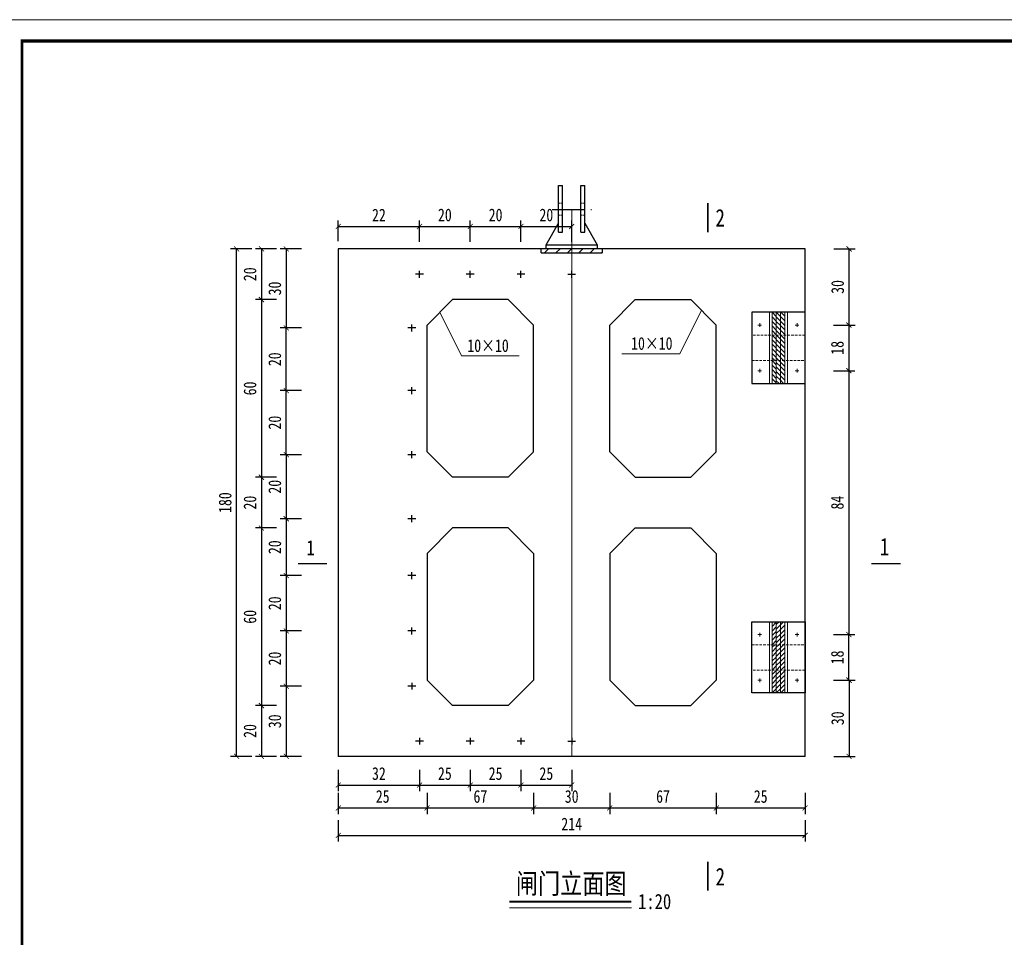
# Model space of a CAD drawing. Extents: x 36231 to 595326, y 3059 to 3871788.
# Tile 21 of 143: x 584598 to 584792, y 3863708 to 3863888. Entities that reach past the tile are written whole.
import ezdxf
from ezdxf.lldxf.tags import DXFTag

# ---------------------------------------------------------------- set-up
doc = ezdxf.new("R2010")
doc.units = 0
doc.header["$PDMODE"] = 32
doc.header["$PDSIZE"] = 0.2
doc.linetypes.add('CENTER', pattern=[50.8, 31.75, -6.35, 6.35, -6.35])
doc.linetypes.add('HIDDEN', pattern=[0.375, 0.25, -0.125])
doc.layers.get('0').update_dxf_attribs({"linetype": 'CONTINUOUS'})
doc.layers.get('Defpoints').update_dxf_attribs({"linetype": 'CONTINUOUS'})
for name, color, linetype, lineweight in [('0.13文字', 3, 'CONTINUOUS', 13), ('图框１', 5, 'CONTINUOUS', 60), ('文字层', 7, 'CONTINUOUS', 15), ('标注线', 7, 'CONTINUOUS', 18), ('细实线', 3, 'CONTINUOUS', 20), ('虚线', 251, 'HIDDEN', 15), ('轮廓西线', 1, 'CONTINUOUS', 15)]:
    doc.layers.add(name, color=color, linetype=linetype, lineweight=lineweight)
doc.layers.add('点划线', color=3, linetype='CENTER')
doc.styles.add('-仿宋_GB2312', font='仿宋_GB2312_0.ttf')
doc.styles.add('HZTXT', font='仿宋_GB2312_0.ttf', dxfattribs={"width": 0.8, "height": 2.5})
tags = doc.linetypes.add('DASHDOT2', pattern=[0.5, 0.25, -0.125, 0, -0.125]).pattern_tags.tags
tags[10:11] = [DXFTag(74, 4), DXFTag(75, 0), DXFTag(340, '0'), DXFTag(46, 1.0), DXFTag(50, 0.0), DXFTag(44, 0.0), DXFTag(45, 0.0)]
tags[8:9] = [DXFTag(74, 4), DXFTag(75, 0), DXFTag(340, '0'), DXFTag(46, 1.0), DXFTag(50, 0.0), DXFTag(44, 0.0), DXFTag(45, 0.0)]
tags[6:7] = [DXFTag(74, 4), DXFTag(75, 0), DXFTag(340, '0'), DXFTag(46, 1.0), DXFTag(50, 0.0), DXFTag(44, 0.0), DXFTag(45, 0.0)]
tags[4:5] = [DXFTag(74, 4), DXFTag(75, 0), DXFTag(340, '0'), DXFTag(46, 1.0), DXFTag(50, 0.0), DXFTag(44, 0.0), DXFTag(45, 0.0)]
doc.dimstyles.new('工作室标准标注', dxfattribs={"dimtxt": 2.5, "dimasz": 1, "dimexe": 1.2, "dimexo": 1.5, "dimgap": 1, "dimtad": 1, "dimdec": 1, "dimzin": 0, "dimdsep": 46, "dimtxsty": 'HZTXT', "dimblk": 'ARCHTICK', "dimcen": 0.09, "dimadec": 0, "dimazin": 0, "dimtfac": 0.09, "dimtdec": 1, "dimtofl": 0, "dimtmove": 2, "dimatfit": 3, "dimldrblk": 'ARCHTICK', "dimfxl": 3, "dimfxlon": 1, "dimtolj": 1, "dimtzin": 0, "dimarcsym": 0})
pattern_1 = [(45, (584746.85917, 3863755.76105), (-0.449013, 0.449013), [])]
pattern_2 = [(45, (584746.02583, 3863755.76105), (-0.449013, 0.449013), [])]
pattern_3 = [(315, (584746.85917, 3863830.76105), (-0.449013, -0.449013), [])]
pattern_4 = [(315, (584746.02583, 3863830.76105), (-0.449013, -0.449013), [])]

# ---------------------------------------------------------------- blocks, each defined once
blk = doc.blocks.new('_ARCHTICK')
at = {"color": 0, "linetype": 'ByBlock', "const_width": 0.15}
blk.add_lwpolyline([(-0.5, -0.5), (0.5, 0.5)], dxfattribs=at)
blk = doc.blocks.new('*D1807')
at = {"layer": 'Defpoints', "color": 0, "lineweight": 13}
for p in [(584750.96, 3863819.26), (584750.96, 3863767.26), (584761.15, 3863767.26)]:
    blk.add_point(p, dxfattribs=at)
at = {"layer": '细实线', "color": 0, "lineweight": -2}
for p, q in [((584758.15, 3863819.26), (584762.35, 3863819.26)), ((584761.15, 3863819.26), (584761.15, 3863767.26)), ((584758.15, 3863767.26), (584762.35, 3863767.26))]:
    blk.add_line(p, q, dxfattribs=at)
for p, rotation in [((584761.15, 3863819.26), 90), ((584761.15, 3863767.26), 270)]:
    blk.add_blockref('_ARCHTICK', p, dxfattribs=dict(at, rotation=rotation))
at = {"layer": '细实线', "color": 0, "lineweight": 9, "insert": (584758.9, 3863793.26), "char_height": 2.5, "attachment_point": 5, "rotation": 90, "style": 'HZTXT'}
blk.add_mtext('\\A1;84', dxfattribs=at)
blk = doc.blocks.new('*D1808')
at = {"layer": 'Defpoints', "color": 0, "lineweight": 13}
for p in [(584750.96, 3863758.26), (584752.53, 3863743.26), (584761.2, 3863743.26)]:
    blk.add_point(p, dxfattribs=at)
at = {"layer": '细实线', "color": 0, "lineweight": -2}
for p, q in [((584758.2, 3863758.26), (584762.4, 3863758.26)), ((584761.2, 3863758.26), (584761.2, 3863743.26)), ((584758.2, 3863743.26), (584762.4, 3863743.26))]:
    blk.add_line(p, q, dxfattribs=at)
for p, rotation in [((584761.2, 3863758.26), 90), ((584761.2, 3863743.26), 270)]:
    blk.add_blockref('_ARCHTICK', p, dxfattribs=dict(at, rotation=rotation))
at = {"layer": '细实线', "color": 0, "lineweight": 9, "insert": (584758.95, 3863750.76), "char_height": 2.5, "attachment_point": 5, "rotation": 90, "style": 'HZTXT'}
blk.add_mtext('\\A1;30', dxfattribs=at)
blk = doc.blocks.new('*D1810')
at = {"layer": 'Defpoints', "color": 0, "lineweight": 13}
for p in [(584752.53, 3863843.26), (584761.2, 3863843.26), (584750.96, 3863828.26)]:
    blk.add_point(p, dxfattribs=at)
at = {"layer": '细实线', "color": 0, "lineweight": -2}
for p, q in [((584758.2, 3863843.26), (584762.4, 3863843.26)), ((584761.2, 3863828.26), (584761.2, 3863843.26)), ((584758.2, 3863828.26), (584762.4, 3863828.26))]:
    blk.add_line(p, q, dxfattribs=at)
for p, rotation in [((584761.2, 3863843.26), 90), ((584761.2, 3863828.26), 270)]:
    blk.add_blockref('_ARCHTICK', p, dxfattribs=dict(at, rotation=rotation))
at = {"layer": '细实线', "color": 0, "lineweight": 9, "insert": (584758.95, 3863835.76), "char_height": 2.5, "attachment_point": 5, "rotation": 90, "style": 'HZTXT'}
blk.add_mtext('\\A1;30', dxfattribs=at)
blk = doc.blocks.new('*D1811')
at = {"layer": 'Defpoints', "color": 0, "lineweight": 13}
for p in [(584750.96, 3863828.26), (584750.96, 3863819.26), (584761.15, 3863819.26)]:
    blk.add_point(p, dxfattribs=at)
at = {"layer": '细实线', "color": 0, "lineweight": -2}
for p, q in [((584758.15, 3863828.26), (584762.35, 3863828.26)), ((584761.15, 3863828.26), (584761.15, 3863819.26)), ((584758.15, 3863819.26), (584762.35, 3863819.26))]:
    blk.add_line(p, q, dxfattribs=at)
for p, rotation in [((584761.15, 3863828.26), 90), ((584761.15, 3863819.26), 270)]:
    blk.add_blockref('_ARCHTICK', p, dxfattribs=dict(at, rotation=rotation))
at = {"layer": '细实线', "color": 0, "lineweight": 9, "insert": (584758.9, 3863823.76), "char_height": 2.5, "attachment_point": 5, "rotation": 90, "style": 'HZTXT'}
blk.add_mtext('\\A1;18', dxfattribs=at)
blk = doc.blocks.new('*D1870')
at = {"layer": 'Defpoints', "color": 0, "lineweight": 13}
for p in [(584660.53, 3863843.26), (584645.38, 3863833.26), (584683.03, 3863833.26)]:
    blk.add_point(p, dxfattribs=at)
at = {"layer": '细实线', "color": 0, "lineweight": -2}
for p, q in [((584648.38, 3863843.26), (584644.18, 3863843.26)), ((584645.38, 3863843.26), (584645.38, 3863833.26)), ((584648.38, 3863833.26), (584644.18, 3863833.26))]:
    blk.add_line(p, q, dxfattribs=at)
for p, rotation in [((584645.38, 3863843.26), 90), ((584645.38, 3863833.26), 270)]:
    blk.add_blockref('_ARCHTICK', p, dxfattribs=dict(at, rotation=rotation))
at = {"layer": '细实线', "color": 0, "lineweight": 9, "insert": (584643.13, 3863838.26), "char_height": 2.5, "attachment_point": 5, "rotation": 90, "style": 'HZTXT'}
blk.add_mtext('\\A1;20', dxfattribs=at)
blk = doc.blocks.new('*D1871')
at = {"layer": 'Defpoints', "color": 0, "lineweight": 13}
for p in [(584683.03, 3863833.26), (584645.38, 3863798.26), (584683.03, 3863798.26)]:
    blk.add_point(p, dxfattribs=at)
at = {"layer": '细实线', "color": 0, "lineweight": -2}
for p, q in [((584648.38, 3863833.26), (584644.18, 3863833.26)), ((584645.38, 3863833.26), (584645.38, 3863798.26)), ((584648.38, 3863798.26), (584644.18, 3863798.26))]:
    blk.add_line(p, q, dxfattribs=at)
for p, rotation in [((584645.38, 3863833.26), 90), ((584645.38, 3863798.26), 270)]:
    blk.add_blockref('_ARCHTICK', p, dxfattribs=dict(at, rotation=rotation))
at = {"layer": '细实线', "color": 0, "lineweight": 9, "insert": (584643.13, 3863815.76), "char_height": 2.5, "attachment_point": 5, "rotation": 90, "style": 'HZTXT'}
blk.add_mtext('\\A1;60', dxfattribs=at)
blk = doc.blocks.new('*D1872')
at = {"layer": 'Defpoints', "color": 0, "lineweight": 13}
for p in [(584683.03, 3863798.26), (584645.38, 3863788.26), (584683.03, 3863788.26)]:
    blk.add_point(p, dxfattribs=at)
at = {"layer": '细实线', "color": 0, "lineweight": -2}
for p, q in [((584648.38, 3863798.26), (584644.18, 3863798.26)), ((584645.38, 3863798.26), (584645.38, 3863788.26)), ((584648.38, 3863788.26), (584644.18, 3863788.26))]:
    blk.add_line(p, q, dxfattribs=at)
for p, rotation in [((584645.38, 3863798.26), 90), ((584645.38, 3863788.26), 270)]:
    blk.add_blockref('_ARCHTICK', p, dxfattribs=dict(at, rotation=rotation))
at = {"layer": '细实线', "color": 0, "lineweight": 9, "insert": (584643.13, 3863793.26), "char_height": 2.5, "attachment_point": 5, "rotation": 90, "style": 'HZTXT'}
blk.add_mtext('\\A1;20', dxfattribs=at)
blk = doc.blocks.new('*D1873')
at = {"layer": 'Defpoints', "color": 0, "lineweight": 13}
for p in [(584683.03, 3863788.26), (584645.38, 3863753.26), (584683.03, 3863753.26)]:
    blk.add_point(p, dxfattribs=at)
at = {"layer": '细实线', "color": 0, "lineweight": -2}
for p, q in [((584648.38, 3863788.26), (584644.18, 3863788.26)), ((584645.38, 3863788.26), (584645.38, 3863753.26)), ((584648.38, 3863753.26), (584644.18, 3863753.26))]:
    blk.add_line(p, q, dxfattribs=at)
for p, rotation in [((584645.38, 3863788.26), 90), ((584645.38, 3863753.26), 270)]:
    blk.add_blockref('_ARCHTICK', p, dxfattribs=dict(at, rotation=rotation))
at = {"layer": '细实线', "color": 0, "lineweight": 9, "insert": (584643.13, 3863770.76), "char_height": 2.5, "attachment_point": 5, "rotation": 90, "style": 'HZTXT'}
blk.add_mtext('\\A1;60', dxfattribs=at)
blk = doc.blocks.new('*D1874')
at = {"layer": 'Defpoints', "color": 0, "lineweight": 13}
for p in [(584683.03, 3863753.26), (584645.38, 3863743.26), (584660.53, 3863743.26)]:
    blk.add_point(p, dxfattribs=at)
at = {"layer": '细实线', "color": 0, "lineweight": -2}
for p, q in [((584648.38, 3863753.26), (584644.18, 3863753.26)), ((584645.38, 3863753.26), (584645.38, 3863743.26)), ((584648.38, 3863743.26), (584644.18, 3863743.26))]:
    blk.add_line(p, q, dxfattribs=at)
for p, rotation in [((584645.38, 3863753.26), 90), ((584645.38, 3863743.26), 270)]:
    blk.add_blockref('_ARCHTICK', p, dxfattribs=dict(at, rotation=rotation))
at = {"layer": '细实线', "color": 0, "lineweight": 9, "insert": (584643.13, 3863748.26), "char_height": 2.5, "attachment_point": 5, "rotation": 90, "style": 'HZTXT'}
blk.add_mtext('\\A1;20', dxfattribs=at)
blk = doc.blocks.new('*D1875')
at = {"layer": 'Defpoints', "color": 0, "lineweight": 13}
for p in [(584676.53, 3863847.68), (584660.53, 3863843.26), (584676.53, 3863838.26)]:
    blk.add_point(p, dxfattribs=at)
at = {"layer": '细实线', "color": 0, "lineweight": -2}
for p, q in [((584660.53, 3863844.76), (584660.53, 3863848.88)), ((584676.53, 3863844.68), (584676.53, 3863848.88)), ((584660.53, 3863847.68), (584676.53, 3863847.68))]:
    blk.add_line(p, q, dxfattribs=at)
at = {"layer": '细实线', "color": 0, "lineweight": -2, "rotation": 180}
blk.add_blockref('_ARCHTICK', (584660.53, 3863847.68), dxfattribs=at)
at = {"layer": '细实线', "color": 0, "lineweight": -2}
blk.add_blockref('_ARCHTICK', (584676.53, 3863847.68), dxfattribs=at)
at = {"layer": '细实线', "color": 0, "lineweight": 9, "insert": (584668.53, 3863849.93), "char_height": 2.5, "attachment_point": 5, "style": 'HZTXT'}
blk.add_mtext('\\A1;22', dxfattribs=at)
blk = doc.blocks.new('*D1849')
at = {"layer": 'Defpoints', "color": 0, "lineweight": 13}
for p in [(584671.01, 3863843.26), (584650.27, 3863827.67), (584675.03, 3863827.67)]:
    blk.add_point(p, dxfattribs=at)
at = {"layer": '细实线', "color": 0, "lineweight": -2}
for p, q in [((584653.27, 3863843.26), (584649.07, 3863843.26)), ((584650.27, 3863843.26), (584650.27, 3863827.67)), ((584653.27, 3863827.67), (584649.07, 3863827.67))]:
    blk.add_line(p, q, dxfattribs=at)
for p, rotation in [((584650.27, 3863843.26), 90), ((584650.27, 3863827.67), 270)]:
    blk.add_blockref('_ARCHTICK', p, dxfattribs=dict(at, rotation=rotation))
at = {"layer": '细实线', "color": 0, "lineweight": 9, "insert": (584648.02, 3863835.46), "char_height": 2.5, "attachment_point": 5, "rotation": 90, "style": 'HZTXT'}
blk.add_mtext('\\A1;30', dxfattribs=at)
blk = doc.blocks.new('*D1851')
at = {"layer": 'Defpoints', "color": 0, "lineweight": 13}
for p in [(584675.03, 3863802.7), (584650.27, 3863790.08), (584675.03, 3863790.08)]:
    blk.add_point(p, dxfattribs=at)
at = {"layer": '细实线', "color": 0, "lineweight": -2}
for p, q in [((584653.27, 3863802.7), (584649.07, 3863802.7)), ((584650.27, 3863802.7), (584650.27, 3863790.08)), ((584653.27, 3863790.08), (584649.07, 3863790.08))]:
    blk.add_line(p, q, dxfattribs=at)
for p, rotation in [((584650.27, 3863802.7), 90), ((584650.27, 3863790.08), 270)]:
    blk.add_blockref('_ARCHTICK', p, dxfattribs=dict(at, rotation=rotation))
at = {"layer": '细实线', "color": 0, "lineweight": 9, "insert": (584648.02, 3863796.39), "char_height": 2.5, "attachment_point": 5, "rotation": 90, "style": 'HZTXT'}
blk.add_mtext('\\A1;20', dxfattribs=at)
blk = doc.blocks.new('*D1852')
at = {"layer": 'Defpoints', "color": 0, "lineweight": 13}
for p in [(584675.03, 3863790.08), (584650.27, 3863778.87), (584675.03, 3863778.87)]:
    blk.add_point(p, dxfattribs=at)
at = {"layer": '细实线', "color": 0, "lineweight": -2}
for p, q in [((584653.27, 3863790.08), (584649.07, 3863790.08)), ((584650.27, 3863790.08), (584650.27, 3863778.87)), ((584653.27, 3863778.87), (584649.07, 3863778.87))]:
    blk.add_line(p, q, dxfattribs=at)
for p, rotation in [((584650.27, 3863790.08), 90), ((584650.27, 3863778.87), 270)]:
    blk.add_blockref('_ARCHTICK', p, dxfattribs=dict(at, rotation=rotation))
at = {"layer": '细实线', "color": 0, "lineweight": 9, "insert": (584648.02, 3863784.47), "char_height": 2.5, "attachment_point": 5, "rotation": 90, "style": 'HZTXT'}
blk.add_mtext('\\A1;20', dxfattribs=at)
blk = doc.blocks.new('*D1853')
at = {"layer": 'Defpoints', "color": 0, "lineweight": 13}
for p in [(584675.03, 3863778.87), (584650.27, 3863767.97), (584675.03, 3863767.97)]:
    blk.add_point(p, dxfattribs=at)
at = {"layer": '细实线', "color": 0, "lineweight": -2}
for p, q in [((584653.27, 3863778.87), (584649.07, 3863778.87)), ((584650.27, 3863778.87), (584650.27, 3863767.97)), ((584653.27, 3863767.97), (584649.07, 3863767.97))]:
    blk.add_line(p, q, dxfattribs=at)
for p, rotation in [((584650.27, 3863778.87), 90), ((584650.27, 3863767.97), 270)]:
    blk.add_blockref('_ARCHTICK', p, dxfattribs=dict(at, rotation=rotation))
at = {"layer": '细实线', "color": 0, "lineweight": 9, "insert": (584648.02, 3863773.42), "char_height": 2.5, "attachment_point": 5, "rotation": 90, "style": 'HZTXT'}
blk.add_mtext('\\A1;20', dxfattribs=at)
blk = doc.blocks.new('*D1854')
at = {"layer": 'Defpoints', "color": 0, "lineweight": 13}
for p in [(584675.03, 3863767.97), (584650.27, 3863757.08), (584675.03, 3863757.08)]:
    blk.add_point(p, dxfattribs=at)
at = {"layer": '细实线', "color": 0, "lineweight": -2}
for p, q in [((584653.27, 3863767.97), (584649.07, 3863767.97)), ((584650.27, 3863767.97), (584650.27, 3863757.08)), ((584653.27, 3863757.08), (584649.07, 3863757.08))]:
    blk.add_line(p, q, dxfattribs=at)
for p, rotation in [((584650.27, 3863767.97), 90), ((584650.27, 3863757.08), 270)]:
    blk.add_blockref('_ARCHTICK', p, dxfattribs=dict(at, rotation=rotation))
at = {"layer": '细实线', "color": 0, "lineweight": 9, "insert": (584648.02, 3863762.53), "char_height": 2.5, "attachment_point": 5, "rotation": 90, "style": 'HZTXT'}
blk.add_mtext('\\A1;20', dxfattribs=at)
blk = doc.blocks.new('*D1855')
at = {"layer": 'Defpoints', "color": 0, "lineweight": 13}
for p in [(584675.03, 3863757.08), (584650.27, 3863743.26), (584674.89, 3863743.26)]:
    blk.add_point(p, dxfattribs=at)
at = {"layer": '细实线', "color": 0, "lineweight": -2}
for p, q in [((584653.27, 3863757.08), (584649.07, 3863757.08)), ((584650.27, 3863757.08), (584650.27, 3863743.26)), ((584653.27, 3863743.26), (584649.07, 3863743.26))]:
    blk.add_line(p, q, dxfattribs=at)
for p, rotation in [((584650.27, 3863757.08), 90), ((584650.27, 3863743.26), 270)]:
    blk.add_blockref('_ARCHTICK', p, dxfattribs=dict(at, rotation=rotation))
at = {"layer": '细实线', "color": 0, "lineweight": 9, "insert": (584648.02, 3863750.17), "char_height": 2.5, "attachment_point": 5, "rotation": 90, "style": 'HZTXT'}
blk.add_mtext('\\A1;30', dxfattribs=at)
blk = doc.blocks.new('eesz')
at = {"layer": '图框１', "color": 7, "const_width": 0.467}
blk.add_lwpolyline([(25244.47, -497.6), (25244.47, -1980.56), (27344.47, -1980.56), (27344.47, -497.6)], close=True, dxfattribs=at)
blk.add_lwpolyline([(25244.47, -497.6), (25244.47, -1980.56), (27344.47, -1980.56), (27344.47, -497.6)], close=True, dxfattribs=at)
at = {"layer": '图框１', "color": 5, "const_width": 0.467}
blk.add_lwpolyline([(25244.47, -497.6), (25244.47, -1980.56), (27344.47, -1980.56), (27344.47, -497.6)], close=True, dxfattribs=at)
at = {"layer": '图框１', "color": 7}
blk.add_lwpolyline([(25322.25, -518.34, 3.11, 3.11, 0), (27318.55, -518.34, 2.59, 2.59, 0), (27318.55, -1954.64, 2.59, 2.59, 0), (25322.25, -1954.64, 2.59, 2.59, 0)], format="xyseb", close=True, dxfattribs=at)
blk.add_lwpolyline([(25322.25, -518.34, 3.11, 3.11, 0), (27318.55, -518.34, 2.59, 2.59, 0), (27318.55, -1954.64, 2.59, 2.59, 0), (25322.25, -1954.64, 2.59, 2.59, 0)], format="xyseb", close=True, dxfattribs=at)
at = {"layer": '图框１', "color": 5}
blk.add_lwpolyline([(25322.25, -518.34, 3.11, 3.11, 0), (27318.55, -518.34, 2.59, 2.59, 0), (27318.55, -1954.64, 2.59, 2.59, 0), (25322.25, -1954.64, 2.59, 2.59, 0)], format="xyseb", close=True, dxfattribs=at)

msp = doc.modelspace()

# ---------------------------------------------------------------- hatches: boundary and pattern name
at = {"layer": '标注线'}
h = msp.add_hatch(dxfattribs=at)
h.set_pattern_fill('ANSI31', scale=0.5, style=0)
h.set_pattern_definition([(45, (582740.2443, 3862045.4138), (-1.122532, 1.122532), [])])
h.paths.add_polyline_path([(584712.53, 3863843.26), (584700.53, 3863843.26), (584700.53, 3863842.46), (584712.53, 3863842.46)])
at = {"layer": '细实线', "lineweight": 15}
h = msp.add_hatch(dxfattribs=at)
h.set_pattern_fill('ANSI31', color=8, scale=0.2, style=0)
h.set_pattern_definition(pattern_4)
h.paths.add_polyline_path([(584746.03, 3863826.26), (584746.86, 3863826.26), (584746.86, 3863830.76), (584746.03, 3863830.76)])
h = msp.add_hatch(dxfattribs=at)
h.set_pattern_fill('ANSI31', color=8, scale=0.2, style=0)
h.set_pattern_definition(pattern_3)
h.paths.add_polyline_path([(584747.69, 3863830.76), (584746.86, 3863830.76), (584746.86, 3863826.26), (584747.69, 3863826.26)])
h = msp.add_hatch(dxfattribs=at)
h.set_pattern_fill('ANSI31', color=8, scale=0.2, style=0)
h.set_pattern_definition(pattern_3)
h.paths.add_polyline_path([(584747.69, 3863826.26), (584748.53, 3863826.26), (584748.53, 3863830.76), (584747.69, 3863830.76)])
h = msp.add_hatch(dxfattribs=at)
h.set_pattern_fill('ANSI31', color=8, scale=0.2, style=0)
h.set_pattern_definition(pattern_4)
h.paths.add_polyline_path([(584746.86, 3863823.76), (584746.03, 3863823.76), (584746.03, 3863826.26), (584746.86, 3863826.26)])
h = msp.add_hatch(dxfattribs=at)
h.set_pattern_fill('ANSI31', color=8, scale=0.2, style=0)
h.set_pattern_definition(pattern_3)
h.paths.add_polyline_path([(584747.69, 3863823.76), (584746.86, 3863823.76), (584746.86, 3863826.26), (584747.69, 3863826.26)])
h = msp.add_hatch(dxfattribs=at)
h.set_pattern_fill('ANSI31', color=8, scale=0.2, style=0)
h.set_pattern_definition(pattern_3)
h.paths.add_polyline_path([(584748.53, 3863823.76), (584747.69, 3863823.76), (584747.69, 3863826.26), (584748.53, 3863826.26)])
h = msp.add_hatch(dxfattribs=at)
h.set_pattern_fill('ANSI31', color=8, scale=0.2, style=0)
h.set_pattern_definition(pattern_4)
h.paths.add_polyline_path([(584746.86, 3863821.26), (584746.03, 3863821.26), (584746.03, 3863823.76), (584746.86, 3863823.76)])
h = msp.add_hatch(dxfattribs=at)
h.set_pattern_fill('ANSI31', color=8, scale=0.2, style=0)
h.set_pattern_definition(pattern_3)
h.paths.add_polyline_path([(584747.69, 3863821.26), (584746.86, 3863821.26), (584746.86, 3863823.76), (584747.69, 3863823.76)])
h = msp.add_hatch(dxfattribs=at)
h.set_pattern_fill('ANSI31', color=8, scale=0.2, style=0)
h.set_pattern_definition(pattern_3)
h.paths.add_polyline_path([(584748.53, 3863821.26), (584747.69, 3863821.26), (584747.69, 3863823.76), (584748.53, 3863823.76)])
h = msp.add_hatch(dxfattribs=at)
h.set_pattern_fill('ANSI31', color=8, scale=0.2, style=0)
h.set_pattern_definition([(315, (584746.02583, 3863821.26105), (-0.44901, -0.44901), [])])
h.paths.add_polyline_path([(584746.86, 3863816.76), (584746.03, 3863816.76), (584746.03, 3863821.26), (584746.86, 3863821.26)])
h = msp.add_hatch(dxfattribs=at)
h.set_pattern_fill('ANSI31', color=8, scale=0.2, style=0)
h.set_pattern_definition(pattern_3)
h.paths.add_polyline_path([(584747.69, 3863821.26), (584746.86, 3863821.26), (584746.86, 3863816.76), (584747.69, 3863816.76)])
h = msp.add_hatch(dxfattribs=at)
h.set_pattern_fill('ANSI31', color=8, scale=0.2, style=0)
h.set_pattern_definition(pattern_3)
h.paths.add_polyline_path([(584747.69, 3863816.76), (584748.53, 3863816.76), (584748.53, 3863821.26), (584747.69, 3863821.26)])
h = msp.add_hatch(dxfattribs=at)
h.set_pattern_fill('ANSI31', color=8, scale=0.2, style=0)
h.set_pattern_definition([(45, (584746.02583, 3863765.26105), (-0.44901, 0.44901), [])])
h.paths.add_polyline_path([(584746.86, 3863769.76), (584746.03, 3863769.76), (584746.03, 3863765.26), (584746.86, 3863765.26)])
h = msp.add_hatch(dxfattribs=at)
h.set_pattern_fill('ANSI31', color=8, scale=0.2, style=0)
h.set_pattern_definition(pattern_1)
h.paths.add_polyline_path([(584747.69, 3863769.76), (584746.86, 3863769.76), (584746.86, 3863765.26), (584747.69, 3863765.26)])
h = msp.add_hatch(dxfattribs=at)
h.set_pattern_fill('ANSI31', color=8, scale=0.2, style=0)
h.set_pattern_definition(pattern_1)
h.paths.add_polyline_path([(584747.69, 3863765.26), (584748.53, 3863765.26), (584748.53, 3863769.76), (584747.69, 3863769.76)])
h = msp.add_hatch(dxfattribs=at)
h.set_pattern_fill('ANSI31', color=8, scale=0.2, style=0)
h.set_pattern_definition(pattern_2)
h.paths.add_polyline_path([(584746.86, 3863765.26), (584746.03, 3863765.26), (584746.03, 3863762.76), (584746.86, 3863762.76)])
h = msp.add_hatch(dxfattribs=at)
h.set_pattern_fill('ANSI31', color=8, scale=0.2, style=0)
h.set_pattern_definition(pattern_1)
h.paths.add_polyline_path([(584747.69, 3863765.26), (584746.86, 3863765.26), (584746.86, 3863762.76), (584747.69, 3863762.76)])
h = msp.add_hatch(dxfattribs=at)
h.set_pattern_fill('ANSI31', color=8, scale=0.2, style=0)
h.set_pattern_definition(pattern_1)
h.paths.add_polyline_path([(584748.53, 3863765.26), (584747.69, 3863765.26), (584747.69, 3863762.76), (584748.53, 3863762.76)])
h = msp.add_hatch(dxfattribs=at)
h.set_pattern_fill('ANSI31', color=8, scale=0.2, style=0)
h.set_pattern_definition(pattern_2)
h.paths.add_polyline_path([(584746.86, 3863762.76), (584746.03, 3863762.76), (584746.03, 3863760.26), (584746.86, 3863760.26)])
h = msp.add_hatch(dxfattribs=at)
h.set_pattern_fill('ANSI31', color=8, scale=0.2, style=0)
h.set_pattern_definition(pattern_1)
h.paths.add_polyline_path([(584747.69, 3863762.76), (584746.86, 3863762.76), (584746.86, 3863760.26), (584747.69, 3863760.26)])
h = msp.add_hatch(dxfattribs=at)
h.set_pattern_fill('ANSI31', color=8, scale=0.2, style=0)
h.set_pattern_definition(pattern_1)
h.paths.add_polyline_path([(584748.53, 3863762.76), (584747.69, 3863762.76), (584747.69, 3863760.26), (584748.53, 3863760.26)])
h = msp.add_hatch(dxfattribs=at)
h.set_pattern_fill('ANSI31', color=8, scale=0.2, style=0)
h.set_pattern_definition(pattern_2)
h.paths.add_polyline_path([(584746.03, 3863755.76), (584746.86, 3863755.76), (584746.86, 3863760.26), (584746.03, 3863760.26)])
h = msp.add_hatch(dxfattribs=at)
h.set_pattern_fill('ANSI31', color=8, scale=0.2, style=0)
h.set_pattern_definition(pattern_1)
h.paths.add_polyline_path([(584747.69, 3863760.26), (584746.86, 3863760.26), (584746.86, 3863755.76), (584747.69, 3863755.76)])
h = msp.add_hatch(dxfattribs=at)
h.set_pattern_fill('ANSI31', color=8, scale=0.2, style=0)
h.set_pattern_definition(pattern_1)
h.paths.add_polyline_path([(584747.69, 3863755.76), (584748.53, 3863755.76), (584748.53, 3863760.26), (584747.69, 3863760.26)])

# ---------------------------------------------------------------- linework, layer by layer
at = {"layer": '0.13文字', "lineweight": 13}
msp.add_line((590756.67, 3863888.38), (583664.28, 3863888.38), dxfattribs=at)
at = {"layer": '标注线', "color": 7}
msp.add_line((584694.27, 3863713.42), (584718.29, 3863713.42), dxfattribs=at)
for points, const_width in [([(584733.36, 3863846.55), (584733.36, 3863852.29)], 0.28), ([(584658.32, 3863781.23), (584652.58, 3863781.23)], 0.28), ([(584771.34, 3863781.23), (584765.6, 3863781.23)], 0.28), ([(584733.36, 3863716.76), (584733.36, 3863722.5)], 0.28), ([(584694.27, 3863714.6), (584718.29, 3863714.6)], 0.4)]:
    msp.add_lwpolyline(points, dxfattribs=dict(at, const_width=const_width))
at = {"layer": '点划线', "color": 7, "ltscale": 0.2}
msp.add_line((584702.71, 3863851.01), (584710.43, 3863851.01), dxfattribs=at)
at = {"layer": '细实线', "color": 1, "linetype": 'DASHDOT2', "ltscale": 6}
msp.add_line((584706.53, 3863851.01), (584706.53, 3863743.26), dxfattribs=at)
at = {"layer": '细实线', "lineweight": 9}
for p, q in [((584684.8, 3863822.18), (584680.53, 3863830.76)), ((584727.82, 3863822.61), (584732.1, 3863831.19)), ((584684.8, 3863822.18), (584696.18, 3863822.18)), ((584727.82, 3863822.61), (584716.44, 3863822.61))]:
    msp.add_line(p, q, dxfattribs=at)
at = {"layer": '细实线'}
for p, q in [((584743.23, 3863828.26), (584743.95, 3863828.26)), ((584743.59, 3863828.62), (584743.59, 3863827.9)), ((584751.32, 3863828.26), (584750.6, 3863828.26)), ((584750.96, 3863828.62), (584750.96, 3863827.9)), ((584743.23, 3863819.26), (584743.95, 3863819.26)), ((584743.59, 3863818.9), (584743.59, 3863819.62)), ((584751.32, 3863819.26), (584750.6, 3863819.26)), ((584750.96, 3863818.9), (584750.96, 3863819.62)), ((584743.59, 3863767.62), (584743.59, 3863766.9)), ((584750.96, 3863767.62), (584750.96, 3863766.9)), ((584743.23, 3863767.26), (584743.95, 3863767.26)), ((584751.32, 3863767.26), (584750.6, 3863767.26)), ((584743.23, 3863758.26), (584743.95, 3863758.26)), ((584743.59, 3863757.9), (584743.59, 3863758.62)), ((584751.32, 3863758.26), (584750.6, 3863758.26)), ((584750.96, 3863757.9), (584750.96, 3863758.62))]:
    msp.add_line(p, q, dxfattribs=at)
at = {"layer": '虚线', "color": 7}
for p, q in [((584703.93, 3863852.29), (584704.73, 3863852.29)), ((584708.33, 3863852.29), (584709.13, 3863852.29)), ((584703.93, 3863849.89), (584704.73, 3863849.89)), ((584708.33, 3863849.89), (584709.13, 3863849.89))]:
    msp.add_line(p, q, dxfattribs=at)
at = {"layer": '虚线', "color": 7, "ltscale": 2}
for p, q in [((584752.53, 3863826.26), (584742.03, 3863826.26)), ((584742.03, 3863821.26), (584752.53, 3863821.26)), ((584742.03, 3863765.26), (584752.53, 3863765.26)), ((584752.53, 3863760.26), (584742.03, 3863760.26))]:
    msp.add_line(p, q, dxfattribs=at)
at = {"layer": '轮廓西线', "color": 4, "lineweight": 30}
for p, q in [((584703.93, 3863846.58), (584703.93, 3863855.78)), ((584703.94, 3863855.78), (584704.74, 3863855.78)), ((584704.73, 3863846.58), (584704.73, 3863855.78)), ((584708.33, 3863846.58), (584708.33, 3863855.78)), ((584708.34, 3863855.78), (584709.14, 3863855.78)), ((584709.13, 3863846.58), (584709.13, 3863855.78)), ((584701.53, 3863844.06), (584703.93, 3863848.34)), ((584709.13, 3863848.34), (584711.53, 3863844.06)), ((584703.93, 3863846.58), (584704.73, 3863846.58)), ((584708.33, 3863846.58), (584709.13, 3863846.58)), ((584660.53, 3863843.26), (584660.53, 3863743.26)), ((584752.53, 3863843.26), (584660.53, 3863843.26)), ((584700.53, 3863842.46), (584700.53, 3863843.26)), ((584701.53, 3863844.06), (584711.53, 3863844.06)), ((584701.53, 3863843.26), (584701.53, 3863844.06)), ((584711.53, 3863844.06), (584711.53, 3863843.26)), ((584712.53, 3863843.26), (584712.53, 3863842.46)), ((584752.53, 3863743.26), (584752.53, 3863843.26)), ((584700.53, 3863842.46), (584712.53, 3863842.46)), ((584677.3, 3863838.26), (584675.75, 3863838.26)), ((584676.53, 3863837.58), (584676.53, 3863838.94)), ((584687.3, 3863838.26), (584685.75, 3863838.26)), ((584686.53, 3863837.58), (584686.53, 3863838.94)), ((584697.3, 3863838.26), (584695.75, 3863838.26)), ((584696.53, 3863837.58), (584696.53, 3863838.94)), ((584705.75, 3863838.26), (584707.3, 3863838.26)), ((584706.53, 3863837.58), (584706.53, 3863838.94)), ((584683.03, 3863833.26), (584678.03, 3863828.26)), ((584694.03, 3863833.26), (584683.03, 3863833.26)), ((584694.03, 3863833.26), (584699.03, 3863828.26)), ((584719.03, 3863833.26), (584714.03, 3863828.26)), ((584719.03, 3863833.26), (584730.03, 3863833.26)), ((584730.03, 3863833.26), (584735.03, 3863828.26)), ((584752.53, 3863830.76), (584742.03, 3863830.76)), ((584742.03, 3863830.76), (584742.03, 3863816.76)), ((584752.53, 3863816.76), (584752.53, 3863830.76)), ((584675.8, 3863827.67), (584674.25, 3863827.67)), ((584675.8, 3863827.67), (584674.25, 3863827.67)), ((584675.03, 3863826.99), (584675.03, 3863828.35)), ((584675.03, 3863826.99), (584675.03, 3863828.35)), ((584678.03, 3863803.26), (584678.03, 3863828.26)), ((584699.03, 3863803.26), (584699.03, 3863828.26)), ((584714.03, 3863803.26), (584714.03, 3863828.26)), ((584735.03, 3863803.26), (584735.03, 3863828.26)), ((584675.03, 3863814.66), (584675.03, 3863816.02)), ((584675.03, 3863814.66), (584675.03, 3863816.02)), ((584742.03, 3863816.76), (584752.53, 3863816.76)), ((584675.8, 3863815.34), (584674.25, 3863815.34)), ((584675.8, 3863815.34), (584674.25, 3863815.34)), ((584675.8, 3863802.7), (584674.25, 3863802.7)), ((584675.8, 3863802.7), (584674.25, 3863802.7)), ((584675.03, 3863802.02), (584675.03, 3863803.38)), ((584675.03, 3863802.02), (584675.03, 3863803.38)), ((584678.03, 3863803.26), (584683.03, 3863798.26)), ((584699.03, 3863803.26), (584694.03, 3863798.26)), ((584714.03, 3863803.26), (584719.03, 3863798.26)), ((584735.03, 3863803.26), (584730.03, 3863798.26)), ((584694.03, 3863798.26), (584683.03, 3863798.26)), ((584719.03, 3863798.26), (584730.03, 3863798.26)), ((584675.03, 3863789.4), (584675.03, 3863790.76)), ((584675.03, 3863789.4), (584675.03, 3863790.76)), ((584675.8, 3863790.08), (584674.25, 3863790.08)), ((584675.8, 3863790.08), (584674.25, 3863790.08)), ((584678.03, 3863783.26), (584683.03, 3863788.26)), ((584694.03, 3863788.26), (584683.03, 3863788.26)), ((584699.03, 3863783.26), (584694.03, 3863788.26)), ((584714.03, 3863783.26), (584719.03, 3863788.26)), ((584719.03, 3863788.26), (584730.03, 3863788.26)), ((584735.03, 3863783.26), (584730.03, 3863788.26)), ((584678.03, 3863783.26), (584678.03, 3863758.26)), ((584699.03, 3863783.26), (584699.03, 3863758.26)), ((584714.03, 3863783.26), (584714.03, 3863758.26)), ((584735.03, 3863783.26), (584735.03, 3863758.26)), ((584675.03, 3863778.19), (584675.03, 3863779.55)), ((584675.03, 3863778.19), (584675.03, 3863779.55)), ((584675.8, 3863778.87), (584674.25, 3863778.87)), ((584675.8, 3863778.87), (584674.25, 3863778.87)), ((584742.03, 3863769.76), (584752.53, 3863769.76)), ((584742.03, 3863755.76), (584742.03, 3863769.76)), ((584752.53, 3863769.76), (584752.53, 3863755.76)), ((584675.8, 3863767.97), (584674.25, 3863767.97)), ((584675.8, 3863767.97), (584674.25, 3863767.97)), ((584675.03, 3863767.29), (584675.03, 3863768.65)), ((584675.03, 3863767.29), (584675.03, 3863768.65)), ((584675.03, 3863757.76), (584675.03, 3863756.4)), ((584675.03, 3863757.76), (584675.03, 3863756.4)), ((584683.03, 3863753.26), (584678.03, 3863758.26)), ((584694.03, 3863753.26), (584699.03, 3863758.26)), ((584719.03, 3863753.26), (584714.03, 3863758.26)), ((584730.03, 3863753.26), (584735.03, 3863758.26)), ((584675.8, 3863757.08), (584674.25, 3863757.08)), ((584675.8, 3863757.08), (584674.25, 3863757.08)), ((584752.53, 3863755.76), (584742.03, 3863755.76)), ((584694.03, 3863753.26), (584683.03, 3863753.26)), ((584719.03, 3863753.26), (584730.03, 3863753.26)), ((584677.3, 3863746.26), (584675.75, 3863746.26)), ((584676.53, 3863746.94), (584676.53, 3863745.58)), ((584687.3, 3863746.26), (584685.75, 3863746.26)), ((584686.53, 3863746.94), (584686.53, 3863745.58)), ((584697.3, 3863746.26), (584695.75, 3863746.26)), ((584696.53, 3863746.94), (584696.53, 3863745.58)), ((584705.75, 3863746.26), (584707.3, 3863746.26)), ((584706.53, 3863746.94), (584706.53, 3863745.58)), ((584752.53, 3863743.26), (584660.53, 3863743.26))]:
    msp.add_line(p, q, dxfattribs=at)
at = {"layer": '轮廓西线', "color": 7, "lineweight": 20}
for p, q in [((584745.53, 3863830.76), (584745.53, 3863816.76)), ((584746.03, 3863830.76), (584746.03, 3863816.76)), ((584746.86, 3863816.76), (584746.86, 3863830.76)), ((584747.69, 3863816.76), (584747.69, 3863830.76)), ((584748.53, 3863816.76), (584748.53, 3863830.76)), ((584749.03, 3863816.76), (584749.03, 3863830.76)), ((584745.53, 3863755.76), (584745.53, 3863769.76)), ((584746.03, 3863755.76), (584746.03, 3863769.76)), ((584746.86, 3863769.76), (584746.86, 3863755.76)), ((584747.69, 3863769.76), (584747.69, 3863755.76)), ((584748.53, 3863769.76), (584748.53, 3863755.76)), ((584749.03, 3863769.76), (584749.03, 3863755.76))]:
    msp.add_line(p, q, dxfattribs=at)

# ---------------------------------------------------------------- block references
at = {"layer": '文字层', "xscale": 0.1999999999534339, "yscale": 0.2000000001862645, "zscale": 0.2}
msp.add_blockref('eesz', (579533.71, 3863987.9), dxfattribs=at)

# ---------------------------------------------------------------- texts
at = {"layer": '细实线', "color": 7, "style": '-仿宋_GB2312', "width": 0.8}
for s, height, p in [('2', 3.45, (584734.85, 3863847.66)), ('1', 3, (584654.25, 3863782.86)), ('1', 3.45, (584767.27, 3863782.86)), ('闸门立面图', 4, (584695.52, 3863716.19)), ('2', 3.45, (584734.88, 3863717.83)), ('1:20', 3, (584719.61, 3863713.16))]:
    msp.add_text(s, height=height, dxfattribs=at).set_placement(p)
at = {"layer": '细实线', "lineweight": 9, "style": '-仿宋_GB2312', "width": 0.8}
for p in [(584718.24, 3863823.38), (584685.96, 3863822.95)]:
    msp.add_text('10×10', height=2.5, dxfattribs=at).set_placement(p)

# ---------------------------------------------------------------- dimensions: what is measured, and where the dimension line sits
at = {"layer": '细实线', "lineweight": 9}
dim = msp.add_linear_dim(base=(584676.53, 3863847.68), p1=(584660.53, 3863843.26), p2=(584676.53, 3863838.26), text='22', dimstyle='工作室标准标注', override={"dimdec": 0, "dimlfac": 2}, dxfattribs=at)
dim.commit()
dim.dimension.update_dxf_attribs({"geometry": '*D1875', "text_midpoint": (584668.53, 3863849.93)})
for base, p1, p2 in [((584686.53, 3863847.68), (584676.53, 3863838.26), (584686.53, 3863838.26)), ((584696.53, 3863847.68), (584686.53, 3863838.26), (584696.53, 3863838.26)), ((584706.53, 3863847.68), (584696.53, 3863838.26), (584706.53, 3863838.26)), ((584714.03, 3863733.09), (584699.03, 3863758.26), (584714.03, 3863758.26)), ((584676.53, 3863737.6), (584660.53, 3863743.26), (584676.53, 3863746.26))]:
    msp.add_linear_dim(base=base, p1=p1, p2=p2, dimstyle='工作室标准标注', override={"dimdec": 0, "dimlfac": 2}, dxfattribs=at).render()
for base, p1, p2, text in [((584640.48, 3863843.26), (584660.53, 3863743.26), (584660.53, 3863843.26), '180'), ((584650.27, 3863827.67), (584675.03, 3863815.34), (584675.03, 3863827.67), '20'), ((584650.27, 3863815.34), (584675.03, 3863802.7), (584675.03, 3863815.34), '20')]:
    msp.add_linear_dim(base=base, p1=p1, p2=p2, angle=90, text=text, dimstyle='工作室标准标注', override={"dimdec": 0, "dimlfac": 2}, dxfattribs=at).render()
for base, p1, p2, angle, picture, middle in [((584645.38, 3863833.26), (584660.53, 3863843.26), (584683.03, 3863833.26), 90, '*D1870', (584643.13, 3863838.26)), ((584761.2, 3863843.26), (584750.96, 3863828.26), (584752.53, 3863843.26), 270, '*D1810', (584758.95, 3863835.76)), ((584761.15, 3863819.26), (584750.96, 3863828.26), (584750.96, 3863819.26), 270, '*D1811', (584758.9, 3863823.76)), ((584645.38, 3863788.26), (584683.03, 3863798.26), (584683.03, 3863788.26), 90, '*D1872', (584643.13, 3863793.26)), ((584761.2, 3863743.26), (584750.96, 3863758.26), (584752.53, 3863743.26), 90, '*D1808', (584758.95, 3863750.76)), ((584645.38, 3863743.26), (584683.03, 3863753.26), (584660.53, 3863743.26), 90, '*D1874', (584643.13, 3863748.26))]:
    dim = msp.add_linear_dim(base=base, p1=p1, p2=p2, angle=angle, dimstyle='工作室标准标注', override={"dimdec": 0, "dimlfac": 2}, dxfattribs=at)
    dim.commit()
    dim.dimension.update_dxf_attribs({"geometry": picture, "text_midpoint": middle})
for base, p1, p2, text, picture, middle in [((584650.27, 3863827.67), (584671.01, 3863843.26), (584675.03, 3863827.67), '30', '*D1849', (584648.02, 3863835.46)), ((584645.38, 3863798.26), (584683.03, 3863833.26), (584683.03, 3863798.26), '60', '*D1871', (584643.13, 3863815.76)), ((584761.15, 3863767.26), (584750.96, 3863819.26), (584750.96, 3863767.26), '84', '*D1807', (584758.9, 3863793.26)), ((584650.27, 3863790.08), (584675.03, 3863802.7), (584675.03, 3863790.08), '20', '*D1851', (584648.02, 3863796.39)), ((584650.27, 3863778.87), (584675.03, 3863790.08), (584675.03, 3863778.87), '20', '*D1852', (584648.02, 3863784.47)), ((584645.38, 3863753.26), (584683.03, 3863788.26), (584683.03, 3863753.26), '60', '*D1873', (584643.13, 3863770.76)), ((584650.27, 3863767.97), (584675.03, 3863778.87), (584675.03, 3863767.97), '20', '*D1853', (584648.02, 3863773.42)), ((584650.27, 3863757.08), (584675.03, 3863767.97), (584675.03, 3863757.08), '20', '*D1854', (584648.02, 3863762.53)), ((584650.27, 3863743.26), (584675.03, 3863757.08), (584674.89, 3863743.26), '30', '*D1855', (584648.02, 3863750.17))]:
    dim = msp.add_linear_dim(base=base, p1=p1, p2=p2, angle=90, text=text, dimstyle='工作室标准标注', override={"dimdec": 0, "dimlfac": 2}, dxfattribs=at)
    dim.commit()
    dim.dimension.update_dxf_attribs({"geometry": picture, "text_midpoint": middle})
msp.add_linear_dim(base=(584761.15, 3863767.26), p1=(584750.96, 3863758.26), p2=(584750.96, 3863767.26), angle=90, dimstyle='工作室标准标注', override={"dimdec": 0, "dimlfac": 2}, dxfattribs=at).render()
for base, p1, p2, text in [((584678.03, 3863733.09), (584660.53, 3863743.26), (584678.03, 3863758.26), '25'), ((584699.03, 3863733.09), (584678.03, 3863758.26), (584699.03, 3863758.26), '67'), ((584735.03, 3863733.09), (584714.03, 3863758.26), (584735.03, 3863758.26), '67'), ((584752.53, 3863733.09), (584735.03, 3863758.26), (584752.53, 3863743.26), '25'), ((584686.53, 3863737.6), (584676.53, 3863746.26), (584686.53, 3863746.26), '25'), ((584696.53, 3863737.6), (584686.53, 3863746.26), (584696.53, 3863746.26), '25'), ((584706.53, 3863737.6), (584696.53, 3863746.26), (584706.53, 3863746.26), '25'), ((584752.53, 3863727.68), (584660.53, 3863743.26), (584752.53, 3863743.26), '214')]:
    msp.add_linear_dim(base=base, p1=p1, p2=p2, text=text, dimstyle='工作室标准标注', override={"dimdec": 0, "dimlfac": 2}, dxfattribs=at).render()

doc.saveas('drawing.dxf')
